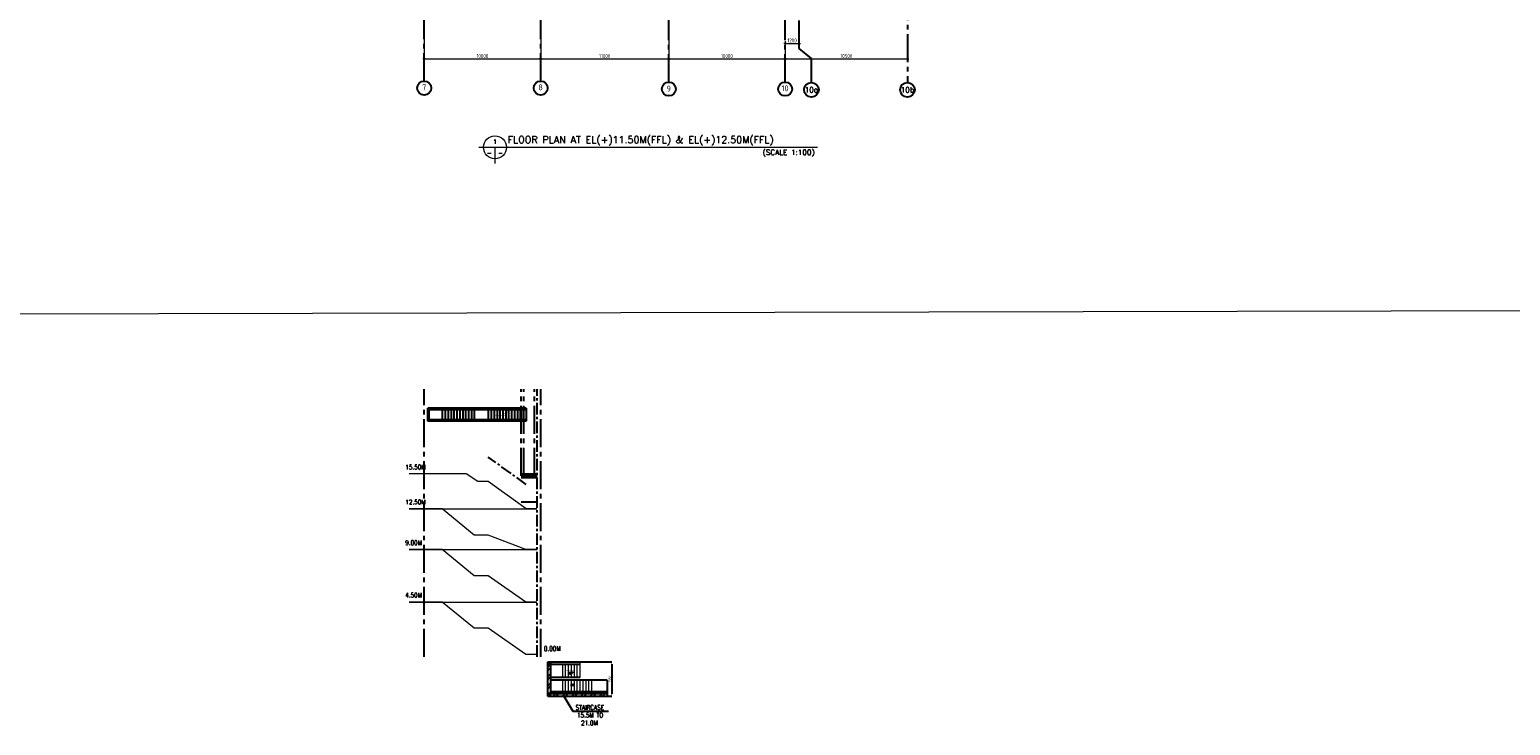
# Model space of a CAD drawing. Extents: x 18893 to 3351893, y -610358 to 406739.
# Tile 83 of 120: x 580045 to 707228, y 42612 to 102356. Entities that reach past the tile are written whole.
import ezdxf
from ezdxf.enums import TextEntityAlignment as Align

# ---------------------------------------------------------------- set-up
doc = ezdxf.new("R2010")
doc.units = 0
doc.header["$LTSCALE"] = 800
doc.header["$MEASUREMENT"] = 0
doc.linetypes.add('CENTER', pattern=[2, 1.25, -0.25, 0.25, -0.25])
doc.linetypes.add('CENTER2', pattern=[1.125, 0.75, -0.125, 0.125, -0.125])
doc.layers.get('0').update_dxf_attribs({"linetype": 'CONTINUOUS'})
for name, color, linetype in [('0-7-COL', 2, 'CENTER'), ('CL', 2, 'CENTER2'), ('COL', 1, 'CENTER'), ('GRID', 8, 'CENTER'), ('REV3', 2, 'CONTINUOUS'), ('STR', 2, 'CONTINUOUS'), ('TXT', 4, 'CONTINUOUS'), ('WALL', 6, 'CONTINUOUS')]:
    doc.layers.add(name, color=color, linetype=linetype)
for name, color, linetype, lineweight in [('DIM', 4, 'CONTINUOUS', 13), ('dimension line', 4, 'CONTINUOUS', 15), ('DOOR', 235, 'CONTINUOUS', 13), ('Opening', 30, 'CONTINUOUS', 15), ('T', 3, 'CONTINUOUS', 15), ('TEXT', 3, 'CONTINUOUS', 15), ('TEXT @ 1', 3, 'CONTINUOUS', 15), ('TIT', 4, 'CONTINUOUS', 13)]:
    doc.layers.add(name, color=color, linetype=linetype, lineweight=lineweight)
doc.styles.add('ARCHITECTURE', font='stylu.ttf')
doc.styles.add('COMPLEX', font='complex')
doc.styles.add('ROAMNS', font='ROMANS.shx')
doc.styles.add('ROMAND', font='romand')
doc.styles.add('ROMANS', font='ISO9.shx', dxfattribs={"width": 0.8})
doc.styles.add('S1', font='SIMPLEX.SHX', dxfattribs={"height": 200})
doc.styles.add('S3', font='ROMANS1.SHX', dxfattribs={"width": 0.8})
doc.styles.get("Standard").update_dxf_attribs({"font": 'ISO9'})
doc.dimstyles.new('barka', dxfattribs={"dimscale": 100, "dimtxt": 3.5, "dimasz": 1.2, "dimexe": 2.5, "dimexo": 2.5, "dimgap": 0.8, "dimtad": 1, "dimdsep": 46, "dimtxsty": 'ROMANS', "dimblk": 'DDOT1', "dimcen": 0, "dimclrd": 256, "dimclre": 256, "dimclrt": 2, "dimadec": 0, "dimazin": 2, "dimtp": 0.1, "dimtm": 0.1, "dimtfac": 0.71, "dimtmove": 2, "dimatfit": 3, "dimfxl": 0, "dimlwd": -1, "dimlwe": -1, "dimarcsym": 0})
doc.dimstyles.get("Standard").update_dxf_attribs({"dimtxt": 0.18, "dimasz": 0.18, "dimexe": 0.18, "dimexo": 0.0625, "dimgap": 0.09, "dimtad": 0, "dimtih": 1, "dimtoh": 1, "dimdec": 4, "dimzin": 0, "dimdsep": 46, "dimtxsty": 'Standard', "dimcen": 0.09, "dimadec": 0, "dimazin": 0, "dimtfac": 1, "dimtdec": 4, "dimtofl": 0, "dimtmove": 0, "dimatfit": 3, "dimfxl": 0, "dimtolj": 1, "dimtzin": 0, "dimarcsym": 0})
doc.dimstyles.new('STANDARD$0', dxfattribs={"dimtxt": 250, "dimasz": 200, "dimexe": 0, "dimexo": 0, "dimgap": 100, "dimtad": 1, "dimdec": 0, "dimzin": 0, "dimdsep": 46, "dimtxsty": 'S1', "dimcen": 0, "dimadec": 0, "dimazin": 0, "dimtfac": 1, "dimtdec": 0, "dimtmove": 2, "dimatfit": 3, "dimfxl": 0, "dimtolj": 1, "dimtzin": 0, "dimarcsym": 0})
pattern_1 = [(315, (247663.175, 140792.59), (-22.097087, -22.097087), [])]
pattern_2 = [(315, (247663.175, 138081.732), (-22.097087, -22.097087), [])]

# ---------------------------------------------------------------- blocks, each defined once
blk = doc.blocks.new('*D360')
at = {"layer": 'DIM', "color": 2, "lineweight": -2}
for p, q in [((627305, 48062), (630046, 48062)), ((630046, 47862), (630046, 45312)), ((629646, 45112), (630046, 45112))]:
    blk.add_line(p, q, dxfattribs=at)
at = {"layer": 'DIM', "color": 2}
for points in [[(630012, 47862), (630079, 47862), (630046, 48062)], [(630012, 45312), (630079, 45312), (630046, 45112)]]:
    blk.add_solid(points, dxfattribs=at)
at = {"layer": 'DIM', "color": 2, "insert": (629886, 46587), "char_height": 200, "attachment_point": 5, "rotation": 90, "style": 'ROMANS'}
blk.add_mtext('\\A1;2950', dxfattribs=at)
blk = doc.blocks.new('DDOT1')
blk.add_line((-1, 0), (1, 0))
at = {"const_width": 0.5}
blk.add_lwpolyline([(-0.25, 0, 1), (0.25, 0, 1)], format="xyb", close=True, dxfattribs=at)
blk = doc.blocks.new('*D404')
at = {"layer": 'dimension line'}
for p, q in [((613940, 101591), (613940, 99584)), ((623940, 101361), (623940, 99584)), ((614060, 99834), (623820, 99834))]:
    blk.add_line(p, q, dxfattribs=at)
at = {"layer": 'dimension line', "xscale": 119.9999999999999, "yscale": 119.9999999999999, "zscale": 119.9999999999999, "rotation": 180}
blk.add_blockref('DDOT1', (613940, 99834), dxfattribs=at)
at = {"layer": 'dimension line', "xscale": 119.9999999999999, "yscale": 119.9999999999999, "zscale": 119.9999999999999}
blk.add_blockref('DDOT1', (623940, 99834), dxfattribs=at)
at = {"layer": 'dimension line', "color": 2, "insert": (618940, 100089), "char_height": 350, "attachment_point": 5, "style": 'ROMANS'}
blk.add_mtext('10000', dxfattribs=at)
blk = doc.blocks.new('*D405')
at = {"layer": 'dimension line'}
for p, q in [((623940, 101591), (623940, 99584)), ((634940, 101341), (634940, 99584)), ((624060, 99834), (634820, 99834))]:
    blk.add_line(p, q, dxfattribs=at)
at = {"layer": 'dimension line', "xscale": 119.9999999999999, "yscale": 119.9999999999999, "zscale": 119.9999999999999, "rotation": 180}
blk.add_blockref('DDOT1', (623940, 99834), dxfattribs=at)
at = {"layer": 'dimension line', "xscale": 119.9999999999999, "yscale": 119.9999999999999, "zscale": 119.9999999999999}
blk.add_blockref('DDOT1', (634940, 99834), dxfattribs=at)
at = {"layer": 'dimension line', "color": 2, "insert": (629440, 100089), "char_height": 350, "attachment_point": 5, "style": 'ROMANS'}
blk.add_mtext('11000', dxfattribs=at)
blk = doc.blocks.new('*D406')
at = {"layer": 'dimension line'}
for p, q in [((634940, 101591), (634940, 99584)), ((644940, 101361), (644940, 99584)), ((635060, 99834), (644820, 99834))]:
    blk.add_line(p, q, dxfattribs=at)
at = {"layer": 'dimension line', "xscale": 119.9999999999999, "yscale": 119.9999999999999, "zscale": 119.9999999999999, "rotation": 180}
blk.add_blockref('DDOT1', (634940, 99834), dxfattribs=at)
at = {"layer": 'dimension line', "xscale": 119.9999999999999, "yscale": 119.9999999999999, "zscale": 119.9999999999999}
blk.add_blockref('DDOT1', (644940, 99834), dxfattribs=at)
at = {"layer": 'dimension line', "color": 2, "insert": (639940, 100089), "char_height": 350, "attachment_point": 5, "style": 'ROMANS'}
blk.add_mtext('10000', dxfattribs=at)
blk = doc.blocks.new('GRD')
at = {"layer": 'CL', "linetype": 'Continuous'}
blk.add_circle((0, 419.99985), 419.99985, dxfattribs=at)
at = {"layer": 'CL', "color": 4, "style": 'COMPLEX'}
blk.add_attdef('GRD', text='', height=300, dxfattribs=at).set_placement((0, 419.99985), align=Align.MIDDLE)
blk = doc.blocks.new('*D525')
at = {"layer": 'dimension line'}
for p, q in [((644940, 101111), (644940, 100925)), ((645060, 101175), (646020, 101175)), ((646140, 101145), (646140, 100925))]:
    blk.add_line(p, q, dxfattribs=at)
at = {"layer": 'dimension line', "xscale": 119.9999999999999, "yscale": 119.9999999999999, "zscale": 119.9999999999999, "rotation": 180}
blk.add_blockref('DDOT1', (644940, 101175), dxfattribs=at)
at = {"layer": 'dimension line', "xscale": 119.9999999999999, "yscale": 119.9999999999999, "zscale": 119.9999999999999}
blk.add_blockref('DDOT1', (646140, 101175), dxfattribs=at)
at = {"layer": 'dimension line', "color": 2, "insert": (645540, 101430), "char_height": 350, "attachment_point": 5, "style": 'ROMANS'}
blk.add_mtext('1200', dxfattribs=at)
blk = doc.blocks.new('*D756')
at = {"layer": 'dimension line'}
for p, q in [((644940, 100223), (644940, 99584)), ((645060, 99834), (655320, 99834)), ((655440, 100223), (655440, 99584))]:
    blk.add_line(p, q, dxfattribs=at)
at = {"layer": 'dimension line', "xscale": 119.9999999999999, "yscale": 119.9999999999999, "zscale": 119.9999999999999, "rotation": 180}
blk.add_blockref('DDOT1', (644940, 99834), dxfattribs=at)
at = {"layer": 'dimension line', "xscale": 119.9999999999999, "yscale": 119.9999999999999, "zscale": 119.9999999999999}
blk.add_blockref('DDOT1', (655440, 99834), dxfattribs=at)
at = {"layer": 'dimension line', "color": 2, "insert": (650190, 100089), "char_height": 350, "attachment_point": 5, "style": 'ROMANS'}
blk.add_mtext('10500', dxfattribs=at)

msp = doc.modelspace()

# ---------------------------------------------------------------- hatches: boundary and pattern name
at = {"layer": 'REV3', "linetype": 'Continuous'}
h = msp.add_hatch(dxfattribs=at)
h.set_pattern_fill('ANSI31', color=256, scale=250, angle=360, style=0)
h.set_pattern_definition(pattern_1)
h.paths.add_polyline_path([(624545.37, 47831.73), (624660.37, 47831.73), (624660.37, 48061.73), (624545.37, 48061.73)])
h = msp.add_hatch(dxfattribs=at)
h.set_pattern_fill('ANSI32', color=9, scale=1500, angle=360, style=0)
h.set_pattern_definition([(45, (371036.5, -7036.37), (-397.7476, 397.7476), []), (45, (371301.7, -7036.37), (-397.7476, 397.7476), [])])
h.paths.add_polyline_path([(624775.37, 45231.26), (624775.37, 47976.63), (624545.37, 47976.63), (624545.37, 45231.26)])
h = msp.add_hatch(dxfattribs=at)
h.set_pattern_fill('ANSI31', color=256, scale=250, angle=360, style=0)
h.set_pattern_definition(pattern_1)
h.paths.add_polyline_path([(624660.37, 47831.73), (624775.37, 47831.73), (624775.37, 48061.73), (624660.37, 48061.73)])
h = msp.add_hatch(dxfattribs=at)
h.set_pattern_fill('ANSI31', color=256, scale=250, angle=360, style=0)
h.set_pattern_definition(pattern_2)
h.paths.add_polyline_path([(624545.37, 45120.87), (624660.37, 45120.87), (624660.37, 45350.87), (624545.37, 45350.87)])
h = msp.add_hatch(dxfattribs=at)
h.set_pattern_fill('ANSI31', color=256, scale=250, angle=360, style=0)
h.set_pattern_definition(pattern_2)
h.paths.add_polyline_path([(624660.37, 45120.87), (624775.37, 45120.87), (624775.37, 45350.87), (624660.37, 45350.87)])
h = msp.add_hatch(dxfattribs=at)
h.set_pattern_fill('ANSI32', color=9, scale=1500, angle=360, style=0)
h.set_pattern_definition([(45, (371036.5, -6802.2), (-397.7476, 397.7476), []), (45, (371301.7, -6802.2), (-397.7476, 397.7476), [])])
h.paths.add_polyline_path([(629645.99, 45120.87), (629645.99, 45350.87), (624784.69, 45350.87), (624784.74, 45120.87)])

# ---------------------------------------------------------------- linework, layer by layer
at = {"layer": '0-7-COL', "linetype": 'Continuous'}
for centre in [(613939.76, 97341.66), (623939.76, 97341.66), (634943.29, 97257.46), (644937.29, 97257.46)]:
    msp.add_circle(centre, 600, dxfattribs=at)
at = {"layer": 'COL'}
msp.add_line((623629.76, 48502.3), (623629.76, 71468.44), dxfattribs=at)
at = {"layer": 'COL', "flags": 128}
msp.add_lwpolyline([(622689.76, 63301.73), (619439.76, 65651.73)], dxfattribs=at)
at = {"layer": 'DIM'}
for p, q in [((625805.37, 47829.74), (625805.37, 46714.55)), ((626055.37, 47829.74), (626055.37, 46714.55)), ((626305.37, 47829.73), (626305.37, 46714.54)), ((626555.37, 47829.73), (626555.37, 46714.54)), ((626805.37, 47829.73), (626805.37, 46714.54)), ((627055.37, 47829.73), (627055.37, 46714.54)), ((627305.37, 48061.73), (627305.37, 47831.73)), ((627305.37, 47829.73), (627305.37, 46714.54)), ((625805.37, 46499.88), (625805.37, 45503.98)), ((626055.37, 46499.88), (626055.37, 45503.98)), ((626305.37, 46499.88), (626305.37, 45503.98)), ((626555.37, 46499.88), (626555.37, 45503.98)), ((626805.37, 46499.88), (626805.37, 45503.98)), ((627055.37, 46499.88), (627055.37, 45503.98)), ((627305.37, 46499.88), (627305.37, 45503.98)), ((627555.37, 46499.88), (627555.37, 45503.98)), ((627805.37, 46499.88), (627805.37, 45503.98)), ((628055.37, 46499.88), (628055.37, 45503.98)), ((628305.37, 46499.88), (628305.37, 45503.98))]:
    msp.add_line(p, q, dxfattribs=at)
at = {"layer": 'GRID', "linetype": 'CENTER2', "ltscale": 4}
for p, q in [((623939.76, 97941.66), (623939.76, 166281.33)), ((634939.76, 97857.44), (634939.76, 166281.33)), ((644939.76, 97857.44), (644939.76, 166281.33)), ((613939.76, 97941.66), (613939.76, 143103.82)), ((646139.76, 100740.1), (646139.76, 119972.19)), ((655439.76, 119972.19), (655439.76, 97818.36)), ((623939.76, 97941.66), (623939.76, 105323.93)), ((647187.1, 99886.79), (646139.76, 100740.1)), ((647187.1, 97818.37), (647187.1, 99886.79)), ((613939.76, 48502.3), (613939.76, 71468.44)), ((622269.76, 64051.73), (622269.76, 71468.44)), ((622499.76, 64051.73), (622499.76, 71468.44)), ((623399.76, 64051.73), (623399.76, 71468.44)), ((623939.76, 48502.3), (623939.76, 71468.44)), ((622269.76, 64201.73), (623629.76, 64201.73)), ((622269.76, 64051.73), (623629.76, 64051.73)), ((622269.76, 63901.73), (623629.76, 63901.73)), ((622269.76, 61801.73), (623629.76, 61801.73))]:
    msp.add_line(p, q, dxfattribs=at)
at = {"layer": 'Opening'}
for p, q in [((618215.37, 58951.73), (615465.37, 61201.73)), ((618215.37, 55451.73), (615465.37, 57701.73)), ((618215.37, 50951.73), (615465.37, 53201.73))]:
    msp.add_line(p, q, dxfattribs=at)
msp.add_lwpolyline([(392578.2, 209053.34), (736703.11, 209788.1), (736703.11, 78258.01), (392578.2, 77523.26)], close=True, dxfattribs=at)
at = {"layer": 'Opening', "flags": 128}
msp.add_lwpolyline([(623605.37, 48701.73), (622665.37, 48701.73), (619415.37, 50951.73), (618215.37, 50951.73), (615465.37, 53201.73), (612647.17, 53201.73), (623605.37, 53201.73), (622665.37, 53201.73), (619415.37, 55451.73), (618215.37, 55451.73), (615465.37, 57701.73), (612647.17, 57701.73), (623605.37, 57701.73), (622665.37, 57701.73), (619415.37, 58951.73), (618215.37, 58951.73), (615465.37, 61201.73), (612647.17, 61201.73), (623605.37, 61201.73), (622689.76, 61201.73), (619439.76, 63551.73), (618539.76, 63551.73), (617539.76, 64201.73), (612647.17, 64201.73)], dxfattribs=at)
at = {"layer": 'REV3', "linetype": 'Continuous'}
for p, q in [((624545.37, 47831.73), (624545.37, 48061.73)), ((624775.37, 47831.73), (624775.37, 48061.73)), ((624545.37, 45120.87), (624545.37, 45350.87)), ((624775.37, 45120.87), (624775.37, 45350.87))]:
    msp.add_line(p, q, dxfattribs=at)
at = {"layer": 'REV3', "linetype": 'Continuous', "flags": 128}
for points in [[(619986.54, 69215.47, 0, 150, 0), (620341.24, 69215.47, 25, 25, 0), (620899.88, 69215.47, 25, 25, 0)], [(625997.11, 47315.08, 0, 128.79, 0), (626301.64, 47315.08, 21.46, 21.46, 0), (626781.29, 47315.08, 21.46, 21.46, 0)], [(627305.37, 45852.31, 0, 128.79, 0), (627000.84, 45852.31, 21.46, 21.46, 0), (626521.19, 45852.31, 21.46, 21.46, 0)]]:
    msp.add_lwpolyline(points, format="xyseb", dxfattribs=at)
at = {"layer": 'STR'}
for p, q in [((622689.76, 69847.79), (614249.76, 69847.79)), ((614249.76, 68747.79), (614249.76, 69847.79)), ((622689.76, 68747.79), (614249.76, 68747.79)), ((614349.76, 69747.79), (622689.76, 69747.79)), ((614349.76, 68847.79), (614349.76, 69747.79)), ((622689.76, 68847.79), (614349.76, 68847.79)), ((615489.76, 69747.79), (615489.76, 68847.79)), ((615739.76, 69747.79), (615739.76, 68847.79)), ((615989.76, 69747.79), (615989.76, 68847.79)), ((616239.76, 69747.79), (616239.76, 68847.79)), ((616489.76, 69747.79), (616489.76, 68847.79)), ((616739.76, 69747.79), (616739.76, 68847.79)), ((616989.76, 69747.79), (616989.76, 68847.79)), ((617239.76, 69747.79), (617239.76, 68847.79)), ((617489.76, 69747.79), (617489.76, 68847.79)), ((617739.76, 69747.79), (617739.76, 68847.79)), ((617989.76, 69747.79), (617989.76, 68847.79)), ((618239.76, 69747.79), (618239.76, 68847.79)), ((619439.76, 69747.79), (619439.76, 68847.79)), ((619689.76, 69747.79), (619689.76, 68847.79)), ((619939.76, 69747.79), (619939.76, 68847.79)), ((620189.76, 69747.79), (620189.76, 68847.79)), ((620439.76, 69747.79), (620439.76, 68847.79)), ((620689.76, 69747.79), (620689.76, 68847.79)), ((620939.76, 69747.79), (620939.76, 68847.79)), ((621189.76, 69747.79), (621189.76, 68847.79)), ((621439.76, 69747.79), (621439.76, 68847.79)), ((621689.76, 69747.79), (621689.76, 68847.79)), ((621939.76, 69747.79), (621939.76, 68847.79)), ((622189.76, 69747.79), (622189.76, 68847.79)), ((622439.76, 69747.79), (622439.76, 68847.79)), ((622689.76, 69847.79), (622689.76, 68747.79))]:
    msp.add_line(p, q, dxfattribs=at)
at = {"layer": 'TIT'}
for p, q in [((618624.93, 92253.54), (647709.06, 92253.54)), ((620013.43, 92253.54), (620013.43, 90865.04))]:
    msp.add_line(p, q, dxfattribs=at)
msp.add_circle((620013.43, 92253.54), 981.82, dxfattribs=at)
at = {"layer": 'WALL'}
for p, q in [((627305.37, 47829.73), (624775.37, 47829.73)), ((627305.37, 46714.54), (624775.37, 46714.55)), ((629645.99, 46499.88), (624775.37, 46499.88)), ((629645.99, 46499.88), (629645.99, 45120.87)), ((629645.99, 45503.98), (624775.37, 45503.98))]:
    msp.add_line(p, q, dxfattribs=at)
for points in [[(624545.37, 48061.73), (627305.37, 48061.73)], [(624545.37, 45350.87), (625024.01, 45350.87)], [(624545.37, 45120.87), (629645.99, 45120.87)], [(625024.01, 45350.87), (629645.99, 45350.97)]]:
    msp.add_lwpolyline(points, dxfattribs=at)
msp.add_lwpolyline([(624545.37, 48061.73), (624775.37, 48061.73), (624775.37, 45350.87), (624545.37, 45350.87)], close=True, dxfattribs=at)

# ---------------------------------------------------------------- block references
at = {"layer": 'DIM', "xscale": 1.5, "yscale": 1.5, "zscale": 1.5}
for p, values in [((647187.1, 96558.37), {'GRD': '10a'}), ((655439.76, 96558.36), {'GRD': '10b'})]:
    msp.add_blockref('GRD', p, dxfattribs=at).add_auto_attribs(values)

# ---------------------------------------------------------------- texts
at = {"layer": '0-7-COL', "color": 4, "linetype": 'Continuous', "style": 'ROMANS'}
for s, p in [('7', (613933.9, 97400.7)), ('8', (623933.9, 97400.7)), ('9', (634937.29, 97287.81)), ('10', (644931.42, 97316.5))]:
    msp.add_text(s, height=500, dxfattribs=at).set_placement(p, align=Align.MIDDLE)
at = {"layer": 'DOOR', "ltscale": 101, "style": 'ROMAND'}
for p in [(626552.83, 47111.18), (626552.83, 47111.18), (626668.32, 46092.16), (626668.32, 46092.16)]:
    msp.add_text('UP', height=200, dxfattribs=at).set_placement(p, align=Align.MIDDLE)
at = {"layer": 'T', "style": 'S3', "width": 0.8}
for s, p in [('15.50M', (612308.62, 64593.59, 207.71)), ('12.50M', (612308.62, 61593.59, 207.71)), ('9.00M', (612308.62, 58093.59, 207.71)), ('4.50M', (612308.62, 53593.59, 207.71)), ('0.00M', (624218.91, 49001.49, 207.71))]:
    msp.add_text(s, height=400, dxfattribs=at).set_placement(p)
at = {"layer": 'T', "insert": (626460.86, 44352.99, 207.71), "char_height": 400, "width": 3753.3086, "attachment_point": 1, "style": 'S3'}
msp.add_mtext('{\\W1.7118; }STAIRCASE \\P{\\W2.17496; }15.5M TO \\P{\\W3.45917; }21.0M', dxfattribs=at)
at = {"layer": 'TEXT', "style": 'ROMANS', "width": 0.8}
msp.add_text('UP', height=300, dxfattribs=at).set_placement((620917.01, 69510.55), align=Align.MIDDLE)
at = {"layer": 'TEXT', "insert": (621110.24, 93199.22), "char_height": 600, "width": 47969.6739, "attachment_point": 1, "style": 'ARCHITECTURE'}
msp.add_mtext('{\\Fcomplex|c0;FLOOR PLAN AT EL(+)11.50M(FFL) & EL(+)12.50M(FFL)}', dxfattribs=at)
at = {"layer": 'TEXT @ 1', "ltscale": 100, "insert": (647465.41, 92046.55), "char_height": 454.5453, "width": 5287.8208, "attachment_point": 3, "style": 'ARCHITECTURE'}
msp.add_mtext('{\\Fcomplex|c0;(SCALE 1:100)}', dxfattribs=at)
at = {"layer": 'TXT', "style": 'ROAMNS'}
for s, p in [('1', (620013.43, 92733.54)), ('-', (619533.43, 91773.54)), ('-', (620493.43, 91773.54))]:
    msp.add_text(s, height=384, dxfattribs=at).set_placement(p, align=Align.MIDDLE)

# ---------------------------------------------------------------- dimensions: what is measured, and where the dimension line sits
at = {"layer": 'DIM'}
dim = msp.add_linear_dim(base=(630045.64, 45111.73), p1=(627305.37, 48061.73), p2=(629645.99, 45111.73), angle=90, dimstyle='STANDARD$0', override={"dimscale": 100, "dimtxt": 2, "dimasz": 2, "dimgap": 0.6, "dimtxsty": 'ROMANS', "dimclrd": 2, "dimclre": 2, "dimclrt": 2, "dimtix": 1, "dimfxl": 0.5}, dxfattribs=at)
dim.commit()
dim.dimension.update_dxf_attribs({"geometry": '*D360', "text_midpoint": (629885.64, 46586.73)})
at = {"layer": 'dimension line'}
for base, p1, p2, picture, middle in [((623939.76, 99834.3), (613939.76, 101841.27), (623939.76, 101611.27), '*D404', (618939.76, 100089.3)), ((634939.76, 99834.3), (623939.76, 101841.27), (634939.76, 101591.27), '*D405', (629439.76, 100089.3)), ((644939.76, 99834.3), (634939.76, 101841.27), (644939.76, 101611.27), '*D406', (639939.76, 100089.3)), ((646139.76, 101175.1), (644939.76, 101361.27), (646139.76, 101394.61), '*D525', (645539.76, 101430.1)), ((655439.76, 99834.3), (644939.76, 100472.79), (655439.76, 100472.79), '*D756', (650189.76, 100089.3))]:
    dim = msp.add_linear_dim(base=base, p1=p1, p2=p2, dimstyle='barka', override={"dimdec": 0, "dimtmove": 0}, dxfattribs=at)
    dim.commit()
    dim.dimension.update_dxf_attribs({"geometry": picture, "text_midpoint": middle})

# ---------------------------------------------------------------- leaders
at = {"layer": 'DIM'}
msp.add_leader([(625914.77, 45111.73), (626699.35, 43832.46), (629760.98, 43832.46)], dimstyle='Standard', override={"dimscale": 100, "dimtxt": 2, "dimasz": 2, "dimexe": 0, "dimexo": 0, "dimgap": 0.6, "dimtad": 0, "dimtih": 0, "dimtoh": 0, "dimdec": 0, "dimtxsty": 'ROMANS', "dimcen": 0, "dimclrd": 2, "dimclre": 2, "dimclrt": 2, "dimtdec": 0, "dimtix": 1, "dimtofl": 1, "dimtmove": 2, "dimfxl": 0.5}, dxfattribs=at)

doc.saveas('drawing.dxf')
